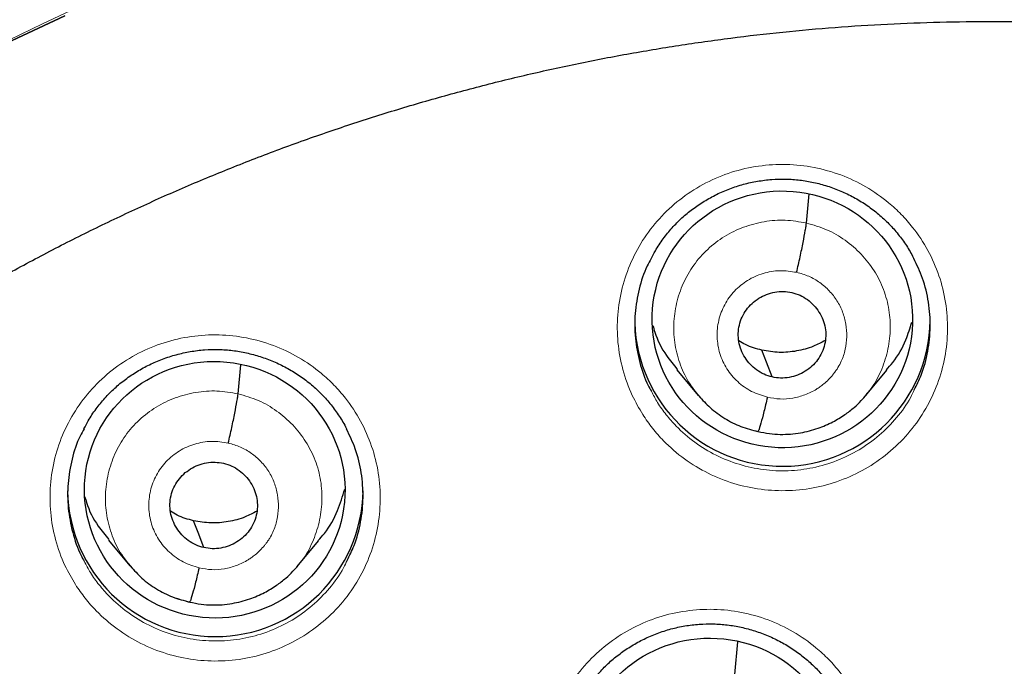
# Model space of a CAD drawing. Header units: millimetres. Extents: x 8 to 2385, y 12 to 2606.
# Tile 120 of 156: x 1048.16 to 1059.49, y 1877.12 to 1884.56. Entities that reach past the tile are written whole.
import ezdxf

# ---------------------------------------------------------------- set-up
doc = ezdxf.new("R2010")
doc.units = ezdxf.units.MM

msp = doc.modelspace()

# ---------------------------------------------------------------- linework, layer by layer
at = {"color": 7, "linetype": 'Continuous', "lineweight": 30}
for p, q in [((1057.21, 1882.222), (1057.24, 1882.56)), ((1050.669, 1880.258), (1050.699, 1880.591)), ((1055.719, 1880.536), (1055.964, 1880.241)), ((1057.891, 1880.236), (1058.135, 1880.53)), ((1055.957, 1880.251), (1055.972, 1880.235)), ((1049.177, 1878.577), (1049.422, 1878.281)), ((1051.35, 1878.272), (1051.595, 1878.566)), ((1049.415, 1878.29), (1049.431, 1878.275)), ((1049.433, 1878.277), (1049.427, 1878.285)), ((1056.387, 1877.03), (1056.42, 1877.404))]:
    msp.add_line(p, q, dxfattribs=at)
at = {"color": 252, "linetype": 'Continuous', "lineweight": 0}
for p, q in [((1056.648, 1879.821), (1056.504, 1879.869)), ((1049.452, 1878.253), (1049.433, 1878.277)), ((1050.107, 1877.86), (1049.964, 1877.908))]:
    msp.add_line(p, q, dxfattribs=at)
at = {"color": 7, "linetype": 'Continuous', "lineweight": 30, "flags": 128}
for points in [[(1048.07, 1884.321), (1048.676, 1884.605)], [(1048.676, 1884.605), (1048.07, 1884.321)], [(1056.815, 1880.452), (1056.75, 1880.624), (1056.698, 1880.76)], [(1050.274, 1878.489), (1050.209, 1878.662), (1050.157, 1878.798)]]:
    msp.add_lwpolyline(points, dxfattribs=at)
at = {"color": 252, "linetype": 'Continuous', "lineweight": 0}
msp.add_arc((1059.33, 1861.516), 25.456, 359.9768, 180.2565, dxfattribs=at)
at = {"color": 7, "linetype": 'Continuous', "lineweight": 30}
for centre, start, end in [((1056.934, 1881.125), 181.7128, 359.1592), ((1050.407, 1879.166), 180.8353, 359.1647)]:
    msp.add_arc(centre, 1.7, start, end, dxfattribs=at)
for centre, major_axis, ratio in [((1056.933, 1881.115), (1.498, -0.048), 0.985308), ((1050.4, 1879.155), (1.493, -0.143), 0.983577), ((1056.101, 1875.972), (1.496, -0.083), 0.984989)]:
    msp.add_ellipse(centre, major_axis=major_axis, ratio=ratio, dxfattribs=at)
for points, knots in [([(1059.487, 1910.623), (1059.266, 1910.624), (1058.562, 1910.629), (1057.385, 1910.587), (1055.969, 1910.502), (1054.586, 1910.376), (1053.238, 1910.214), (1051.926, 1910.019), (1050.65, 1909.795), (1049.392, 1909.539), (1048.154, 1909.253), (1046.938, 1908.94), (1045.763, 1908.605), (1044.631, 1908.252), (1043.54, 1907.883), (1042.4, 1907.468), (1041.22, 1907.005), (1040.01, 1906.49), (1038.866, 1905.967), (1037.785, 1905.439), (1036.767, 1904.91), (1035.826, 1904.393), (1034.96, 1903.89), (1034.164, 1903.406), (1033.417, 1902.932), (1032.719, 1902.471), (1031.896, 1901.905), (1030.957, 1901.225), (1029.912, 1900.422), (1028.929, 1899.621), (1028.005, 1898.827), (1027.139, 1898.042), (1026.327, 1897.27), (1025.589, 1896.532), (1024.917, 1895.833), (1024.305, 1895.169), (1023.714, 1894.504), (1023.126, 1893.816), (1022.528, 1893.085), (1021.928, 1892.321), (1021.329, 1891.523), (1020.734, 1890.693), (1020.134, 1889.816), (1019.534, 1888.893), (1018.934, 1887.921), (1018.339, 1886.9), (1017.751, 1885.83), (1017.163, 1884.691), (1016.584, 1883.488), (1016.023, 1882.231), (1015.496, 1880.95), (1015.005, 1879.648), (1014.551, 1878.327), (1014.126, 1876.957), (1013.735, 1875.537), (1013.383, 1874.069), (1013.079, 1872.584), (1012.857, 1871.271), (1012.698, 1870.136), (1012.586, 1869.182), (1012.495, 1868.224), (1012.424, 1867.267), (1012.375, 1866.329), (1012.346, 1865.43), (1012.334, 1864.584), (1012.336, 1863.791), (1012.351, 1863.053), (1012.374, 1862.372), (1012.405, 1861.748), (1012.44, 1861.181), (1012.478, 1860.666), (1012.506, 1860.339), (1012.52, 1860.185)], [0, 0, 0, 0, 0.008492, 0.027008, 0.045137, 0.062878, 0.08023, 0.097189, 0.113755, 0.129924, 0.146436, 0.162509, 0.178141, 0.193331, 0.208078, 0.222382, 0.239946, 0.256796, 0.272935, 0.288367, 0.303095, 0.317125, 0.329717, 0.341695, 0.353066, 0.363834, 0.374004, 0.391629, 0.408607, 0.424945, 0.440648, 0.45572, 0.470164, 0.483982, 0.4961, 0.507694, 0.518903, 0.530537, 0.542728, 0.555481, 0.568181, 0.581396, 0.59513, 0.609384, 0.62416, 0.639461, 0.655287, 0.671639, 0.689315, 0.707214, 0.725198, 0.743263, 0.761404, 0.77962, 0.799171, 0.818799, 0.838501, 0.858275, 0.870742, 0.883236, 0.895757, 0.908306, 0.920692, 0.932393, 0.94338, 0.953654, 0.963217, 0.97207, 0.980075, 0.987398, 0.994039, 1, 1, 1, 1]), ([(1014.802, 1869.304), (1014.803, 1869.308), (1014.845, 1869.585), (1014.944, 1870.134), (1015.099, 1870.95), (1015.272, 1871.763), (1015.46, 1872.573), (1015.663, 1873.379), (1015.882, 1874.181), (1016.115, 1874.979), (1016.364, 1875.773), (1016.628, 1876.562), (1016.907, 1877.345), (1017.201, 1878.124), (1017.51, 1878.897), (1017.833, 1879.665), (1018.171, 1880.426), (1018.524, 1881.181), (1018.89, 1881.929), (1019.271, 1882.671), (1019.666, 1883.405), (1020.075, 1884.132), (1020.497, 1884.851), (1020.934, 1885.563), (1021.383, 1886.266), (1021.846, 1886.961), (1022.323, 1887.647), (1022.812, 1888.325), (1023.314, 1888.993), (1023.828, 1889.652), (1024.356, 1890.302), (1024.895, 1890.941), (1025.446, 1891.571), (1026.01, 1892.191), (1026.585, 1892.8), (1027.171, 1893.398), (1027.769, 1893.986), (1028.378, 1894.562), (1028.998, 1895.127), (1029.629, 1895.681), (1030.27, 1896.223), (1030.921, 1896.753), (1031.582, 1897.271), (1032.253, 1897.777), (1032.933, 1898.271), (1033.623, 1898.751), (1034.321, 1899.22), (1035.029, 1899.675), (1035.745, 1900.117), (1036.469, 1900.546), (1037.202, 1900.962), (1037.942, 1901.364), (1038.69, 1901.752), (1039.445, 1902.127), (1040.207, 1902.488), (1040.975, 1902.835), (1041.75, 1903.167), (1042.532, 1903.486), (1043.319, 1903.789), (1044.112, 1904.079), (1044.91, 1904.354), (1045.714, 1904.614), (1046.522, 1904.859), (1047.335, 1905.089), (1048.152, 1905.305), (1048.973, 1905.505), (1049.798, 1905.691), (1050.626, 1905.861), (1051.457, 1906.016), (1052.291, 1906.156), (1053.127, 1906.28), (1053.966, 1906.389), (1054.806, 1906.483), (1055.649, 1906.561), (1056.492, 1906.624), (1057.337, 1906.671), (1058.182, 1906.702), (1058.899, 1906.717), (1059.334, 1906.718), (1059.487, 1906.718)], [0, 0, 0, 0, 0.00018, 0.013417, 0.026654, 0.039891, 0.053129, 0.066366, 0.079603, 0.09284, 0.106077, 0.119314, 0.132551, 0.145788, 0.159025, 0.172262, 0.185499, 0.198735, 0.211972, 0.225208, 0.238445, 0.251681, 0.264918, 0.278154, 0.29139, 0.304626, 0.317863, 0.331099, 0.344335, 0.35757, 0.370806, 0.384042, 0.397278, 0.410513, 0.423749, 0.436984, 0.450219, 0.463455, 0.47669, 0.489925, 0.50316, 0.516395, 0.52963, 0.542865, 0.556099, 0.569334, 0.582569, 0.595803, 0.609037, 0.622272, 0.635506, 0.64874, 0.661975, 0.675209, 0.688443, 0.701677, 0.714911, 0.728145, 0.741379, 0.754613, 0.767846, 0.78108, 0.794314, 0.807547, 0.820781, 0.834015, 0.847248, 0.860482, 0.873715, 0.886949, 0.900182, 0.913415, 0.926649, 0.939882, 0.953116, 0.966349, 0.979582, 0.992816, 1, 1, 1, 1]), ([(1036.293, 1863.54), (1036.296, 1863.596), (1036.313, 1863.849), (1036.359, 1864.297), (1036.43, 1864.886), (1036.518, 1865.473), (1036.621, 1866.057), (1036.741, 1866.638), (1036.875, 1867.216), (1037.025, 1867.79), (1037.19, 1868.361), (1037.37, 1868.927), (1037.566, 1869.488), (1037.776, 1870.044), (1038.001, 1870.594), (1038.241, 1871.138), (1038.495, 1871.676), (1038.763, 1872.207), (1039.045, 1872.732), (1039.341, 1873.248), (1039.651, 1873.757), (1039.975, 1874.258), (1040.312, 1874.75), (1040.661, 1875.234), (1041.024, 1875.708), (1041.399, 1876.173), (1041.786, 1876.628), (1042.185, 1877.074), (1042.596, 1877.508), (1043.019, 1877.932), (1043.452, 1878.345), (1043.897, 1878.747), (1044.352, 1879.137), (1044.817, 1879.515), (1045.292, 1879.882), (1045.777, 1880.236), (1046.271, 1880.577), (1046.774, 1880.906), (1047.285, 1881.221), (1047.805, 1881.524), (1048.333, 1881.812), (1048.868, 1882.088), (1049.411, 1882.349), (1049.96, 1882.597), (1050.515, 1882.83), (1051.077, 1883.049), (1051.644, 1883.253), (1052.217, 1883.443), (1052.794, 1883.618), (1053.376, 1883.778), (1053.962, 1883.924), (1054.551, 1884.054), (1055.144, 1884.169), (1055.74, 1884.268), (1056.338, 1884.353), (1056.938, 1884.422), (1057.54, 1884.476), (1058.143, 1884.514), (1058.747, 1884.536), (1059.351, 1884.544), (1059.955, 1884.535), (1060.559, 1884.512), (1061.162, 1884.472), (1061.763, 1884.418), (1062.363, 1884.347), (1062.961, 1884.262), (1063.557, 1884.161), (1064.08, 1884.059), (1064.403, 1883.988), (1064.531, 1883.959)], [0, 0, 0, 0, 0.00428, 0.019461, 0.034641, 0.049822, 0.065002, 0.080183, 0.095362, 0.110542, 0.125722, 0.140901, 0.156079, 0.171258, 0.186436, 0.201613, 0.21679, 0.231967, 0.247143, 0.262319, 0.277494, 0.292668, 0.307842, 0.323016, 0.338188, 0.353361, 0.368532, 0.383704, 0.398874, 0.414044, 0.429213, 0.444382, 0.45955, 0.474718, 0.489885, 0.505051, 0.520217, 0.535383, 0.550547, 0.565712, 0.580876, 0.596039, 0.611202, 0.626364, 0.641526, 0.656688, 0.671849, 0.68701, 0.702171, 0.717331, 0.732491, 0.747651, 0.76281, 0.77797, 0.793129, 0.808287, 0.823446, 0.838605, 0.853763, 0.868922, 0.88408, 0.899239, 0.914397, 0.929555, 0.944714, 0.959873, 0.975031, 0.99019, 1, 1, 1, 1]), ([(1055.422, 1881.811), (1055.438, 1881.842), (1055.479, 1881.922), (1055.56, 1882.042), (1055.662, 1882.169), (1055.775, 1882.283), (1055.899, 1882.385), (1056.033, 1882.476), (1056.176, 1882.554), (1056.327, 1882.62), (1056.485, 1882.671), (1056.646, 1882.706), (1056.81, 1882.726), (1056.973, 1882.731), (1057.135, 1882.719), (1057.294, 1882.692), (1057.452, 1882.65), (1057.606, 1882.593), (1057.754, 1882.522), (1057.895, 1882.437), (1058.027, 1882.339), (1058.147, 1882.23), (1058.256, 1882.11), (1058.351, 1881.981), (1058.414, 1881.881), (1058.442, 1881.822), (1058.446, 1881.812)], [0, 0, 0, 0, 0.0286182, 0.0730439, 0.1169764, 0.1602417, 0.2031397, 0.2464802, 0.2903383, 0.3345519, 0.378927, 0.4232129, 0.4672167, 0.5108254, 0.5539261, 0.5971514, 0.6407783, 0.6847202, 0.7288535, 0.7730166, 0.8170375, 0.8608097, 0.9042033, 0.9474845, 0.9911931, 1, 1, 1, 1]), ([(1057.097, 1881.656), (1057.104, 1881.685), (1057.118, 1881.745), (1057.144, 1881.863), (1057.173, 1882.004), (1057.195, 1882.12), (1057.206, 1882.19), (1057.209, 1882.212), (1057.21, 1882.222)], [0, 0, 0, 0, 0.124508, 0.249144, 0.499592, 0.750282, 0.875184, 1, 1, 1, 1]), ([(1055.424, 1881.813), (1055.408, 1881.785), (1055.345, 1881.676), (1055.279, 1881.463), (1055.231, 1881.183), (1055.233, 1880.898), (1055.286, 1880.619), (1055.354, 1880.414), (1055.412, 1880.31), (1055.425, 1880.289)], [0, 0, 0, 0, 0.060006, 0.238668, 0.417336, 0.596004, 0.774625, 0.953246, 1, 1, 1, 1]), ([(1058.451, 1880.305), (1058.48, 1880.361), (1058.551, 1880.501), (1058.613, 1880.747), (1058.643, 1881.029), (1058.621, 1881.313), (1058.559, 1881.579), (1058.482, 1881.74), (1058.446, 1881.815)], [0, 0, 0, 0, 0.1192223, 0.2997921, 0.4803622, 0.6609112, 0.8414601, 1, 1, 1, 1]), ([(1056.815, 1880.452), (1056.784, 1880.461), (1056.72, 1880.479), (1056.635, 1880.531), (1056.561, 1880.596), (1056.501, 1880.674), (1056.456, 1880.761), (1056.429, 1880.856), (1056.422, 1880.953), (1056.435, 1881.05), (1056.467, 1881.143), (1056.516, 1881.227), (1056.582, 1881.3), (1056.661, 1881.36), (1056.75, 1881.403), (1056.846, 1881.43), (1056.945, 1881.44), (1057.01, 1881.428), (1057.043, 1881.423)], [0, 0, 0, 0, 0.062617, 0.1250958, 0.1877535, 0.2504875, 0.3130548, 0.3753483, 0.4376101, 0.5000054, 0.562399, 0.6246568, 0.686947, 0.7495131, 0.8122474, 0.8749057, 0.9373842, 1, 1, 1, 1]), ([(1057.043, 1881.423), (1057.074, 1881.414), (1057.138, 1881.396), (1057.223, 1881.344), (1057.297, 1881.278), (1057.357, 1881.2), (1057.402, 1881.113), (1057.429, 1881.019), (1057.436, 1880.921), (1057.423, 1880.824), (1057.391, 1880.732), (1057.342, 1880.647), (1057.276, 1880.574), (1057.197, 1880.515), (1057.108, 1880.471), (1057.013, 1880.444), (1056.913, 1880.435), (1056.848, 1880.446), (1056.815, 1880.452)], [0, 0, 0, 0, 0.062617, 0.125096, 0.187754, 0.250488, 0.313055, 0.375349, 0.43761, 0.500006, 0.562399, 0.624657, 0.686947, 0.749513, 0.812248, 0.874906, 0.937384, 1, 1, 1, 1]), ([(1058.13, 1880.534), (1058.155, 1880.562), (1058.249, 1880.663), (1058.351, 1880.851), (1058.402, 1881.016), (1058.423, 1881.084)], [0, 0, 0, 0, 0.175669, 0.6576673, 1, 1, 1, 1]), ([(1055.444, 1881.045), (1055.451, 1881.019), (1055.482, 1880.896), (1055.574, 1880.721), (1055.682, 1880.592), (1055.724, 1880.54)], [0, 0, 0, 0, 0.135266, 0.657781, 1, 1, 1, 1]), ([(1056.698, 1880.76), (1056.633, 1880.777), (1056.538, 1880.802), (1056.457, 1880.853), (1056.431, 1880.869)], [0, 0, 0, 0, 0.692387, 1, 1, 1, 1]), ([(1057.426, 1880.872), (1057.381, 1880.848), (1057.278, 1880.793), (1057.098, 1880.746), (1056.897, 1880.726), (1056.764, 1880.749), (1056.698, 1880.76)], [0, 0, 0, 0, 0.2010181, 0.4676604, 0.733538, 1, 1, 1, 1]), ([(1048.895, 1879.855), (1048.911, 1879.886), (1048.952, 1879.966), (1049.032, 1880.085), (1049.134, 1880.211), (1049.247, 1880.325), (1049.371, 1880.427), (1049.505, 1880.517), (1049.648, 1880.596), (1049.799, 1880.661), (1049.957, 1880.711), (1050.118, 1880.747), (1050.282, 1880.767), (1050.445, 1880.771), (1050.606, 1880.759), (1050.766, 1880.732), (1050.924, 1880.689), (1051.078, 1880.632), (1051.226, 1880.561), (1051.367, 1880.475), (1051.499, 1880.378), (1051.619, 1880.268), (1051.728, 1880.149), (1051.823, 1880.019), (1051.887, 1879.919), (1051.915, 1879.86), (1051.919, 1879.85)], [0, 0, 0, 0, 0.0284105, 0.0728268, 0.1167505, 0.1600075, 0.2028971, 0.2462304, 0.2900817, 0.3342897, 0.3786608, 0.4229451, 0.466949, 0.5105589, 0.5536604, 0.5968873, 0.6405139, 0.6844543, 0.7285855, 0.7727466, 0.8167659, 0.8605373, 0.9039304, 0.9472087, 0.9909121, 1, 1, 1, 1]), ([(1050.556, 1879.692), (1050.563, 1879.722), (1050.577, 1879.781), (1050.603, 1879.9), (1050.632, 1880.041), (1050.654, 1880.156), (1050.665, 1880.226), (1050.667, 1880.247), (1050.669, 1880.258)], [0, 0, 0, 0, 0.124797, 0.249512, 0.499717, 0.750106, 0.87501, 1, 1, 1, 1]), ([(1055.972, 1880.235), (1056.014, 1880.188), (1056.103, 1880.09), (1056.267, 1879.972), (1056.453, 1879.876), (1056.587, 1879.842), (1056.654, 1879.825)], [0, 0, 0, 0, 0.2314566, 0.4888511, 0.7448069, 1, 1, 1, 1]), ([(1056.654, 1879.825), (1056.697, 1879.816), (1056.781, 1879.798), (1056.945, 1879.788), (1057.135, 1879.802), (1057.339, 1879.855), (1057.509, 1879.929), (1057.647, 1880.012), (1057.755, 1880.096), (1057.837, 1880.174), (1057.881, 1880.224), (1057.9, 1880.247)], [0, 0, 0, 0, 0.095772, 0.186771, 0.35516, 0.50614, 0.63968, 0.755736, 0.854391, 0.935748, 1, 1, 1, 1]), ([(1056.761, 1880.219), (1056.747, 1880.161), (1056.72, 1880.047), (1056.685, 1879.916), (1056.662, 1879.839), (1056.657, 1879.834), (1056.655, 1879.832)], [0, 0, 0, 0, 0.292537, 0.583578, 0.873888, 1, 1, 1, 1]), ([(1048.897, 1879.857), (1048.881, 1879.829), (1048.818, 1879.719), (1048.752, 1879.507), (1048.704, 1879.227), (1048.706, 1878.943), (1048.759, 1878.664), (1048.827, 1878.459), (1048.885, 1878.355), (1048.897, 1878.334)], [0, 0, 0, 0, 0.060202, 0.238824, 0.417505, 0.596186, 0.774876, 0.953567, 1, 1, 1, 1]), ([(1051.924, 1878.343), (1051.952, 1878.399), (1052.024, 1878.539), (1052.086, 1878.785), (1052.116, 1879.067), (1052.093, 1879.35), (1052.031, 1879.617), (1051.954, 1879.777), (1051.918, 1879.852)], [0, 0, 0, 0, 0.1195866, 0.3001301, 0.4806741, 0.6612407, 0.8418075, 1, 1, 1, 1]), ([(1050.274, 1878.489), (1050.243, 1878.498), (1050.179, 1878.517), (1050.094, 1878.569), (1050.02, 1878.634), (1049.96, 1878.712), (1049.915, 1878.8), (1049.888, 1878.894), (1049.881, 1878.991), (1049.894, 1879.088), (1049.926, 1879.181), (1049.975, 1879.265), (1050.041, 1879.338), (1050.12, 1879.397), (1050.209, 1879.441), (1050.304, 1879.467), (1050.404, 1879.476), (1050.469, 1879.465), (1050.502, 1879.46)], [0, 0, 0, 0, 0.062618, 0.125099, 0.187758, 0.250493, 0.313059, 0.375352, 0.437613, 0.500008, 0.562401, 0.624656, 0.686944, 0.749508, 0.812243, 0.874904, 0.937384, 1, 1, 1, 1]), ([(1050.502, 1879.46), (1050.533, 1879.45), (1050.597, 1879.432), (1050.682, 1879.38), (1050.756, 1879.315), (1050.816, 1879.237), (1050.861, 1879.149), (1050.888, 1879.055), (1050.894, 1878.958), (1050.882, 1878.861), (1050.85, 1878.768), (1050.801, 1878.684), (1050.735, 1878.611), (1050.656, 1878.552), (1050.567, 1878.508), (1050.471, 1878.482), (1050.372, 1878.472), (1050.307, 1878.484), (1050.274, 1878.489)], [0, 0, 0, 0, 0.062618, 0.125099, 0.187758, 0.250493, 0.313059, 0.375352, 0.437613, 0.500008, 0.562401, 0.624656, 0.686944, 0.749508, 0.812243, 0.874904, 0.937384, 1, 1, 1, 1]), ([(1051.589, 1878.57), (1051.614, 1878.597), (1051.708, 1878.699), (1051.817, 1878.9), (1051.871, 1879.079), (1051.896, 1879.162)], [0, 0, 0, 0, 0.162881, 0.612672, 1, 1, 1, 1]), ([(1048.906, 1879.075), (1048.912, 1879.053), (1048.942, 1878.933), (1049.033, 1878.761), (1049.14, 1878.632), (1049.182, 1878.581)], [0, 0, 0, 0, 0.119336, 0.652513, 1, 1, 1, 1]), ([(1050.157, 1878.798), (1050.092, 1878.815), (1049.997, 1878.84), (1049.915, 1878.892), (1049.89, 1878.908)], [0, 0, 0, 0, 0.692204, 1, 1, 1, 1]), ([(1050.885, 1878.909), (1050.84, 1878.885), (1050.737, 1878.83), (1050.557, 1878.784), (1050.356, 1878.764), (1050.223, 1878.787), (1050.157, 1878.798)], [0, 0, 0, 0, 0.201109, 0.467724, 0.733575, 1, 1, 1, 1]), ([(1049.431, 1878.275), (1049.473, 1878.228), (1049.561, 1878.129), (1049.726, 1878.011), (1049.912, 1877.914), (1050.046, 1877.881), (1050.112, 1877.864)], [0, 0, 0, 0, 0.231405, 0.488783, 0.74476, 1, 1, 1, 1]), ([(1050.112, 1877.863), (1050.156, 1877.854), (1050.24, 1877.836), (1050.404, 1877.825), (1050.594, 1877.84), (1050.798, 1877.893), (1050.968, 1877.966), (1051.106, 1878.049), (1051.214, 1878.133), (1051.297, 1878.21), (1051.34, 1878.261), (1051.359, 1878.283)], [0, 0, 0, 0, 0.095767, 0.186762, 0.355148, 0.506124, 0.639659, 0.755713, 0.85437, 0.935735, 1, 1, 1, 1]), ([(1050.22, 1878.257), (1050.206, 1878.2), (1050.179, 1878.085), (1050.144, 1877.954), (1050.121, 1877.878), (1050.116, 1877.872), (1050.114, 1877.871)], [0, 0, 0, 0, 0.2920935, 0.5834262, 0.8741337, 1, 1, 1, 1]), ([(1054.585, 1876.697), (1054.602, 1876.729), (1054.643, 1876.81), (1054.724, 1876.93), (1054.826, 1877.056), (1054.94, 1877.17), (1055.064, 1877.272), (1055.198, 1877.362), (1055.341, 1877.44), (1055.492, 1877.505), (1055.65, 1877.556), (1055.811, 1877.591), (1055.975, 1877.611), (1056.138, 1877.615), (1056.3, 1877.603), (1056.46, 1877.576), (1056.617, 1877.534), (1056.771, 1877.477), (1056.919, 1877.406), (1057.06, 1877.321), (1057.191, 1877.223), (1057.312, 1877.114), (1057.42, 1876.994), (1057.515, 1876.865), (1057.578, 1876.765), (1057.606, 1876.707), (1057.61, 1876.697)], [0, 0, 0, 0, 0.029368, 0.073771, 0.117682, 0.160926, 0.203804, 0.247124, 0.29096, 0.335152, 0.379504, 0.423769, 0.467753, 0.511343, 0.554426, 0.597632, 0.641238, 0.685157, 0.729266, 0.773404, 0.8174, 0.861148, 0.904517, 0.947773, 0.991457, 1, 1, 1, 1])]:
    msp.add_open_spline(points, degree=3, knots=knots, dxfattribs=at)
at = {"color": 252, "linetype": 'Continuous', "lineweight": 0}
for points, knots in [([(1059.487, 1910.611), (1058.096, 1910.576), (1055.312, 1910.506), (1051.169, 1909.942), (1047.092, 1909.047), (1043.111, 1907.795), (1039.259, 1906.204), (1035.565, 1904.284), (1032.058, 1902.052), (1028.766, 1899.524), (1025.715, 1896.72), (1022.928, 1893.663), (1020.427, 1890.375), (1018.233, 1886.884), (1016.361, 1883.216), (1014.826, 1879.399), (1013.643, 1875.465), (1012.814, 1871.443), (1012.365, 1867.366), (1012.247, 1863.658), (1012.443, 1861.329), (1012.525, 1860.362)], [0, 0, 0, 0, 0.053447, 0.106895, 0.160342, 0.21379, 0.267237, 0.320685, 0.374132, 0.42758, 0.481027, 0.534475, 0.587922, 0.641369, 0.694817, 0.748264, 0.801712, 0.855159, 0.908607, 0.962054, 1, 1, 1, 1]), ([(1055.326, 1880.021), (1055.284, 1880.093), (1055.188, 1880.256), (1055.09, 1880.535), (1055.032, 1880.848), (1055.03, 1881.166), (1055.081, 1881.479), (1055.186, 1881.78), (1055.339, 1882.059), (1055.539, 1882.308), (1055.777, 1882.522), (1056.049, 1882.691), (1056.345, 1882.815), (1056.659, 1882.886), (1056.98, 1882.905), (1057.299, 1882.87), (1057.609, 1882.784), (1057.899, 1882.646), (1058.129, 1882.486), (1058.304, 1882.324), (1058.462, 1882.145), (1058.615, 1881.912), (1058.744, 1881.62), (1058.82, 1881.311), (1058.843, 1880.994), (1058.811, 1880.678), (1058.727, 1880.371), (1058.591, 1880.084), (1058.409, 1879.822), (1058.184, 1879.595), (1057.924, 1879.407), (1057.636, 1879.267), (1057.328, 1879.175), (1057.009, 1879.137), (1056.687, 1879.151), (1056.373, 1879.219), (1056.075, 1879.337), (1055.801, 1879.503), (1055.591, 1879.685), (1055.435, 1879.861), (1055.362, 1879.967), (1055.326, 1880.021)], [0, 0, 0, 0, 0.021149, 0.048004, 0.07486, 0.101723, 0.128585, 0.155448, 0.18231, 0.209164, 0.236019, 0.262861, 0.289704, 0.316536, 0.343367, 0.370195, 0.397022, 0.423852, 0.450683, 0.46743, 0.484177, 0.511037, 0.537898, 0.564758, 0.591618, 0.618481, 0.645345, 0.672205, 0.699066, 0.725917, 0.752767, 0.779606, 0.806445, 0.833275, 0.860104, 0.886932, 0.913759, 0.940592, 0.967425, 0.983712, 1, 1, 1, 1]), ([(1055.993, 1880.213), (1055.95, 1880.264), (1055.855, 1880.377), (1055.755, 1880.584), (1055.69, 1880.818), (1055.676, 1881.06), (1055.708, 1881.301), (1055.786, 1881.531), (1055.907, 1881.743), (1056.068, 1881.926), (1056.263, 1882.074), (1056.484, 1882.182), (1056.721, 1882.245), (1056.968, 1882.265), (1057.129, 1882.237), (1057.21, 1882.222)], [0, 0, 0, 0, 0.063817, 0.141848, 0.219814, 0.297739, 0.375767, 0.453793, 0.531716, 0.609681, 0.687712, 0.765753, 0.843823, 0.921859, 1, 1, 1, 1]), ([(1057.21, 1882.222), (1057.289, 1882.2), (1057.446, 1882.156), (1057.659, 1882.03), (1057.844, 1881.871), (1057.995, 1881.678), (1058.104, 1881.461), (1058.168, 1881.226), (1058.182, 1880.984), (1058.15, 1880.743), (1058.07, 1880.514), (1057.983, 1880.346), (1057.911, 1880.267), (1057.894, 1880.248)], [0, 0, 0, 0, 0.097091, 0.194049, 0.291049, 0.388015, 0.484969, 0.58184, 0.678662, 0.775611, 0.872558, 0.969377, 1, 1, 1, 1]), ([(1056.761, 1880.219), (1056.699, 1880.238), (1056.574, 1880.277), (1056.414, 1880.393), (1056.288, 1880.542), (1056.206, 1880.72), (1056.174, 1880.912), (1056.193, 1881.105), (1056.262, 1881.288), (1056.376, 1881.446), (1056.528, 1881.57), (1056.708, 1881.65), (1056.903, 1881.685), (1057.032, 1881.665), (1057.097, 1881.656)], [0, 0, 0, 0, 0.083337, 0.166671, 0.250006, 0.333341, 0.416672, 0.500004, 0.583337, 0.666666, 0.750002, 0.833337, 0.916667, 1, 1, 1, 1]), ([(1057.097, 1881.656), (1057.144, 1881.643), (1057.239, 1881.616), (1057.366, 1881.541), (1057.476, 1881.446), (1057.566, 1881.331), (1057.631, 1881.2), (1057.668, 1881.06), (1057.678, 1880.915), (1057.662, 1880.77), (1057.623, 1880.651), (1057.584, 1880.578), (1057.562, 1880.543), (1057.55, 1880.526), (1057.541, 1880.513), (1057.528, 1880.497), (1057.506, 1880.467), (1057.465, 1880.421), (1057.416, 1880.376), (1057.368, 1880.34), (1057.299, 1880.293), (1057.195, 1880.243), (1057.053, 1880.205), (1056.906, 1880.193), (1056.809, 1880.21), (1056.761, 1880.219)], [0, 0, 0, 0, 0.062596, 0.124976, 0.187334, 0.249628, 0.311862, 0.374266, 0.436881, 0.499533, 0.562176, 0.597218, 0.606395, 0.615568, 0.624737, 0.626524, 0.642229, 0.673449, 0.704701, 0.728604, 0.749882, 0.812382, 0.874899, 0.937371, 1, 1, 1, 1]), ([(1048.797, 1878.064), (1048.755, 1878.136), (1048.659, 1878.3), (1048.56, 1878.579), (1048.503, 1878.892), (1048.501, 1879.209), (1048.552, 1879.523), (1048.656, 1879.823), (1048.81, 1880.102), (1049.009, 1880.35), (1049.247, 1880.563), (1049.519, 1880.732), (1049.815, 1880.855), (1050.129, 1880.926), (1050.45, 1880.945), (1050.769, 1880.909), (1051.079, 1880.822), (1051.369, 1880.684), (1051.599, 1880.524), (1051.775, 1880.362), (1051.933, 1880.182), (1052.086, 1879.949), (1052.214, 1879.657), (1052.291, 1879.348), (1052.314, 1879.032), (1052.282, 1878.716), (1052.198, 1878.409), (1052.062, 1878.122), (1051.88, 1877.86), (1051.655, 1877.634), (1051.396, 1877.447), (1051.107, 1877.307), (1050.8, 1877.216), (1050.48, 1877.178), (1050.159, 1877.192), (1049.845, 1877.261), (1049.546, 1877.379), (1049.272, 1877.547), (1049.062, 1877.729), (1048.906, 1877.904), (1048.834, 1878.011), (1048.797, 1878.064)], [0, 0, 0, 0, 0.021222, 0.048085, 0.074948, 0.10181, 0.128672, 0.155526, 0.18238, 0.209222, 0.236065, 0.262896, 0.289728, 0.316555, 0.343382, 0.370213, 0.397043, 0.423884, 0.450724, 0.46749, 0.484256, 0.511119, 0.537982, 0.564845, 0.591707, 0.618568, 0.645428, 0.672278, 0.699129, 0.725967, 0.752806, 0.779635, 0.806465, 0.833292, 0.860119, 0.886953, 0.913786, 0.94063, 0.967474, 0.983737, 1, 1, 1, 1]), ([(1049.427, 1878.285), (1049.393, 1878.325), (1049.307, 1878.428), (1049.214, 1878.624), (1049.149, 1878.857), (1049.135, 1879.1), (1049.167, 1879.34), (1049.245, 1879.57), (1049.365, 1879.781), (1049.527, 1879.964), (1049.722, 1880.112), (1049.943, 1880.219), (1050.18, 1880.281), (1050.427, 1880.301), (1050.588, 1880.273), (1050.669, 1880.258)], [0, 0, 0, 0, 0.051465, 0.130526, 0.20952, 0.288473, 0.367531, 0.446587, 0.525537, 0.604531, 0.683592, 0.762662, 0.841762, 0.920828, 1, 1, 1, 1]), ([(1050.669, 1880.258), (1050.747, 1880.236), (1050.905, 1880.191), (1051.117, 1880.066), (1051.303, 1879.906), (1051.453, 1879.713), (1051.563, 1879.496), (1051.627, 1879.261), (1051.641, 1879.019), (1051.609, 1878.778), (1051.529, 1878.55), (1051.443, 1878.382), (1051.371, 1878.304), (1051.354, 1878.285)], [0, 0, 0, 0, 0.097133, 0.194135, 0.291178, 0.388188, 0.485184, 0.582099, 0.678965, 0.775957, 0.872948, 0.969809, 1, 1, 1, 1]), ([(1055.425, 1880.289), (1055.448, 1880.244), (1055.497, 1880.149), (1055.595, 1880.016), (1055.733, 1879.858), (1055.921, 1879.695), (1056.166, 1879.546), (1056.433, 1879.44), (1056.714, 1879.379), (1057.001, 1879.366), (1057.287, 1879.401), (1057.562, 1879.483), (1057.82, 1879.609), (1058.053, 1879.776), (1058.252, 1879.981), (1058.386, 1880.16), (1058.438, 1880.276), (1058.451, 1880.305)], [0, 0, 0, 0, 0.040224, 0.086625, 0.133026, 0.209469, 0.285912, 0.36233, 0.438749, 0.515176, 0.591602, 0.668056, 0.74451, 0.820999, 0.89749, 0.97401, 1, 1, 1, 1]), ([(1050.22, 1878.257), (1050.157, 1878.276), (1050.033, 1878.315), (1049.873, 1878.431), (1049.747, 1878.581), (1049.665, 1878.758), (1049.633, 1878.95), (1049.652, 1879.144), (1049.721, 1879.326), (1049.835, 1879.484), (1049.987, 1879.608), (1050.167, 1879.687), (1050.362, 1879.722), (1050.491, 1879.702), (1050.556, 1879.692)], [0, 0, 0, 0, 0.083337, 0.166672, 0.250006, 0.33334, 0.416671, 0.500005, 0.583336, 0.666667, 0.750002, 0.833337, 0.916667, 1, 1, 1, 1]), ([(1050.556, 1879.692), (1050.603, 1879.679), (1050.697, 1879.652), (1050.824, 1879.577), (1050.935, 1879.482), (1051.025, 1879.367), (1051.09, 1879.236), (1051.127, 1879.096), (1051.137, 1878.951), (1051.121, 1878.806), (1051.082, 1878.687), (1051.043, 1878.614), (1051.021, 1878.58), (1051.009, 1878.562), (1051, 1878.55), (1050.987, 1878.533), (1050.964, 1878.503), (1050.923, 1878.457), (1050.872, 1878.41), (1050.825, 1878.375), (1050.756, 1878.33), (1050.654, 1878.28), (1050.512, 1878.242), (1050.365, 1878.23), (1050.268, 1878.248), (1050.22, 1878.257)], [0, 0, 0, 0, 0.062596, 0.124976, 0.187335, 0.249629, 0.311864, 0.374268, 0.436881, 0.499531, 0.562173, 0.597216, 0.606393, 0.615567, 0.624736, 0.626485, 0.642139, 0.673407, 0.706545, 0.73091, 0.749876, 0.812377, 0.874896, 0.93737, 1, 1, 1, 1]), ([(1048.897, 1878.334), (1048.921, 1878.289), (1048.97, 1878.193), (1049.068, 1878.06), (1049.206, 1877.901), (1049.395, 1877.739), (1049.64, 1877.589), (1049.907, 1877.483), (1050.188, 1877.422), (1050.475, 1877.409), (1050.761, 1877.442), (1051.036, 1877.524), (1051.294, 1877.649), (1051.526, 1877.816), (1051.725, 1878.02), (1051.859, 1878.199), (1051.911, 1878.314), (1051.924, 1878.343)], [0, 0, 0, 0, 0.040576, 0.086909, 0.133242, 0.209725, 0.286208, 0.362647, 0.439085, 0.51551, 0.591935, 0.668364, 0.744793, 0.821248, 0.897703, 0.974194, 1, 1, 1, 1]), ([(1054.487, 1874.912), (1054.445, 1874.983), (1054.35, 1875.146), (1054.252, 1875.424), (1054.195, 1875.736), (1054.193, 1876.054), (1054.244, 1876.367), (1054.349, 1876.667), (1054.503, 1876.945), (1054.703, 1877.194), (1054.941, 1877.406), (1055.213, 1877.576), (1055.51, 1877.698), (1055.823, 1877.769), (1056.144, 1877.788), (1056.464, 1877.753), (1056.773, 1877.666), (1057.063, 1877.528), (1057.293, 1877.368), (1057.469, 1877.206), (1057.626, 1877.027), (1057.779, 1876.794), (1057.908, 1876.503), (1057.983, 1876.194), (1058.006, 1875.878), (1057.974, 1875.562), (1057.89, 1875.256), (1057.753, 1874.969), (1057.571, 1874.708), (1057.346, 1874.481), (1057.086, 1874.295), (1056.797, 1874.155), (1056.489, 1874.063), (1056.17, 1874.025), (1055.849, 1874.04), (1055.535, 1874.108), (1055.236, 1874.226), (1054.962, 1874.393), (1054.752, 1874.575), (1054.596, 1874.752), (1054.523, 1874.859), (1054.487, 1874.912)], [0, 0, 0, 0, 0.020925, 0.047778, 0.074631, 0.101486, 0.128341, 0.155195, 0.182049, 0.208898, 0.235746, 0.262588, 0.28943, 0.316266, 0.343103, 0.369938, 0.396773, 0.423612, 0.45045, 0.467208, 0.483967, 0.510821, 0.537676, 0.56453, 0.591385, 0.61824, 0.645095, 0.671948, 0.6988, 0.725647, 0.752493, 0.779333, 0.806173, 0.833009, 0.859844, 0.88668, 0.913516, 0.940356, 0.967196, 0.983598, 1, 1, 1, 1])]:
    msp.add_open_spline(points, degree=3, knots=knots, dxfattribs=at)

doc.saveas('drawing.dxf')
